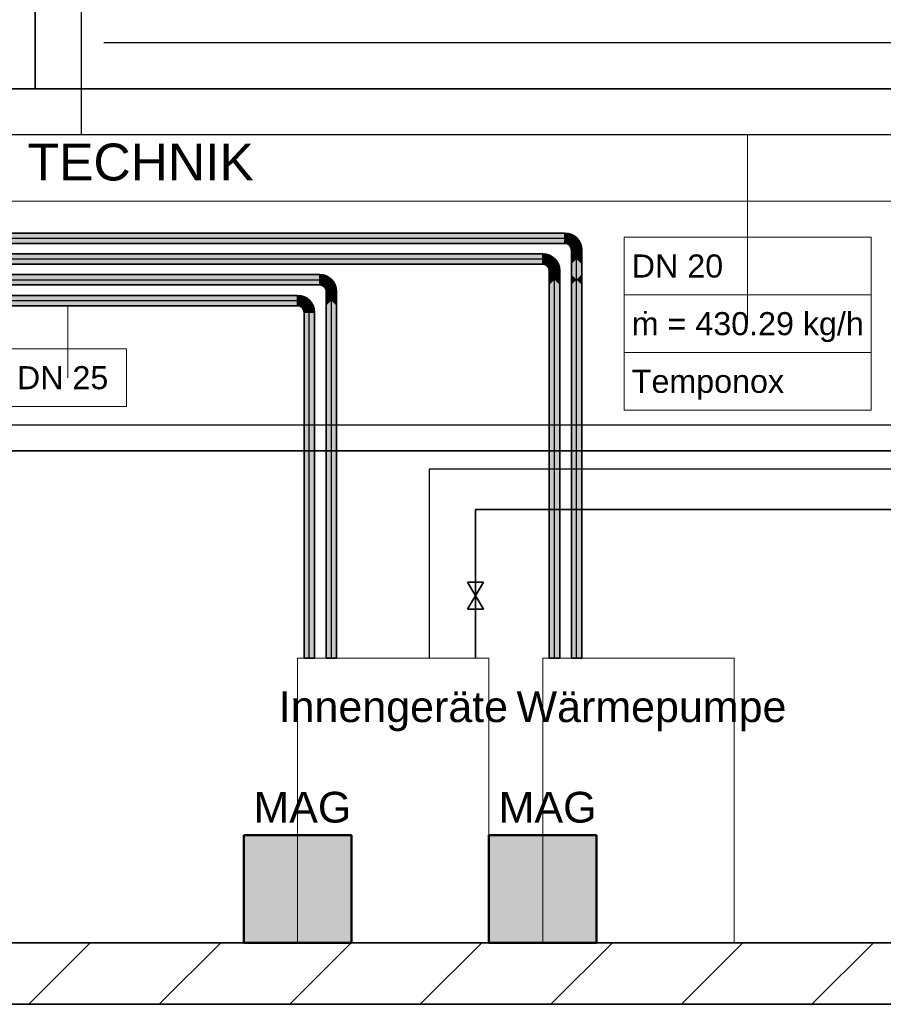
# Model space of a CAD drawing. Extents: x 635 to 1785, y -95 to 499.
# Tile 94 of 110: x 1232 to 1288, y 41 to 105. Entities that reach past the tile are written whole.
import ezdxf
from ezdxf.lldxf.tags import DXFTag

# ---------------------------------------------------------------- set-up
doc = ezdxf.new("R2010")
doc.units = 0
doc.layers.get('0').update_dxf_attribs({"lineweight": 35})
for name, color, linetype, lineweight, true_color in [('A_Wand_allgemein', 7, 'Continuous', 35, 0x585858), ('H_Ruecklauf', 5, 'Continuous', 35, 0x0000ff), ('H_Vorlauf', 1, 'Continuous', 25, 0xff0000), ('H_Vorlauf_Beschriftung', 1, 'Continuous', 18, 0xff0000), ('L_Klimageraet', 7, 'Continuous', 35, 0xababab), ('Rohrleitung', 1, 'Continuous', 35, 0xff0000), ('Rohrleitung-Shading', 1, 'Continuous', 35, 0xff0000), ('X_Geometrie', 3, 'Continuous', 50, 0x00ff00), ('X_Geometrie-Shading', 3, 'Continuous', 50, 0x00ff00)]:
    doc.layers.add(name, color=color, linetype=linetype, lineweight=lineweight, true_color=true_color)
doc.layers.add('H_Leitung_Beschriftung', color=7, linetype='Continuous', lineweight=18)
doc.layers.add('Raumnummerierung', color=7, linetype='Continuous', lineweight=18)
doc.styles.get("Standard").update_dxf_attribs({"font": 'arial.ttf'})
tags = doc.linetypes.add('fein_strichliert', pattern=[4, 1, -2, 1]).pattern_tags.tags
tags[8:9] = [DXFTag(74, 4), DXFTag(75, 0), DXFTag(340, '0'), DXFTag(46, 0.0), DXFTag(50, 0.0), DXFTag(44, 0.0), DXFTag(45, 0.0)]
tags[6:7] = [DXFTag(74, 4), DXFTag(75, 0), DXFTag(340, '0'), DXFTag(46, 0.0), DXFTag(50, 0.0), DXFTag(44, 0.0), DXFTag(45, 0.0)]
tags[4:5] = [DXFTag(74, 4), DXFTag(75, 0), DXFTag(340, '0'), DXFTag(46, 0.0), DXFTag(50, 0.0), DXFTag(44, 0.0), DXFTag(45, 0.0)]
tags = doc.linetypes.add('STRICHLINIE', pattern=[19.05, 12.7, -6.35]).pattern_tags.tags
tags[6:7] = [DXFTag(74, 4), DXFTag(75, 0), DXFTag(340, '0'), DXFTag(46, 0.0), DXFTag(50, 0.0), DXFTag(44, 0.0), DXFTag(45, 0.0)]
tags[4:5] = [DXFTag(74, 4), DXFTag(75, 0), DXFTag(340, '0'), DXFTag(46, 0.0), DXFTag(50, 0.0), DXFTag(44, 0.0), DXFTag(45, 0.0)]
tags = doc.linetypes.add('STRICHPUNKT2', pattern=[12.7, 6.35, -3.175, 0, -3.175]).pattern_tags.tags
tags[10:11] = [DXFTag(74, 4), DXFTag(75, 0), DXFTag(340, '0'), DXFTag(46, 0.0), DXFTag(50, 0.0), DXFTag(44, 0.0), DXFTag(45, 0.0)]
tags[8:9] = [DXFTag(74, 4), DXFTag(75, 0), DXFTag(340, '0'), DXFTag(46, 0.0), DXFTag(50, 0.0), DXFTag(44, 0.0), DXFTag(45, 0.0)]
tags[6:7] = [DXFTag(74, 4), DXFTag(75, 0), DXFTag(340, '0'), DXFTag(46, 0.0), DXFTag(50, 0.0), DXFTag(44, 0.0), DXFTag(45, 0.0)]
tags[4:5] = [DXFTag(74, 4), DXFTag(75, 0), DXFTag(340, '0'), DXFTag(46, 0.0), DXFTag(50, 0.0), DXFTag(44, 0.0), DXFTag(45, 0.0)]

# ---------------------------------------------------------------- blocks, each defined once
blk = doc.blocks.new('Shading-A06HSU8QNL', base_point=(1267.739, 90.605))
at = {"layer": 'Rohrleitung-Shading', "color": 12, "true_color": 0xd90000}
for points in [[(1267.109, 90.735), (1267.309, 90.722), (1267.109, 91.072), (1267.393, 91.035)], [(1267.517, 90.681), (1267.658, 90.925), (1267.309, 90.722), (1267.393, 91.035)], [(1267.219, 90.384), (1267.306, 90.709), (1267.109, 90.398), (1267.109, 90.735)], [(1267.109, 90.735), (1267.306, 90.709), (1267.309, 90.722)], [(1267.321, 90.342), (1267.489, 90.633), (1267.219, 90.384), (1267.306, 90.709)], [(1267.373, 90.7), (1267.309, 90.722), (1267.489, 90.633), (1267.306, 90.709)], [(1267.35, 90.714), (1267.309, 90.722), (1267.373, 90.7)], [(1267.408, 90.274), (1267.647, 90.513), (1267.321, 90.342), (1267.489, 90.633)], [(1267.455, 90.693), (1267.35, 90.714), (1267.503, 90.657), (1267.373, 90.7)], [(1267.503, 90.657), (1267.373, 90.7), (1267.489, 90.633)], [(1267.476, 90.187), (1267.767, 90.355), (1267.408, 90.274), (1267.647, 90.513)], [(1267.503, 90.657), (1267.517, 90.681), (1267.455, 90.693)], [(1267.518, 90.085), (1267.843, 90.172), (1267.476, 90.187), (1267.767, 90.355)], [(1267.647, 90.513), (1267.503, 90.657), (1267.489, 90.633)], [(1267.647, 90.513), (1267.578, 90.645), (1267.503, 90.657), (1267.517, 90.681)], [(1267.739, 90.605), (1267.885, 90.751), (1267.517, 90.681), (1267.658, 90.925)], [(1267.564, 90.665), (1267.517, 90.681), (1267.578, 90.645)], [(1267.675, 90.627), (1267.564, 90.665), (1267.706, 90.572), (1267.578, 90.645)], [(1267.706, 90.572), (1267.578, 90.645), (1267.666, 90.532)], [(1267.578, 90.645), (1267.647, 90.513), (1267.666, 90.532)], [(1267.666, 90.532), (1267.647, 90.513), (1267.767, 90.355)], [(1267.791, 90.369), (1267.706, 90.572), (1267.767, 90.355), (1267.666, 90.532)], [(1267.706, 90.572), (1267.739, 90.605), (1267.675, 90.627)], [(1267.739, 90.605), (1267.706, 90.572), (1267.987, 90.482), (1267.791, 90.369)], [(1267.987, 90.482), (1268.059, 90.524), (1267.739, 90.605), (1267.885, 90.751)], [(1267.791, 90.369), (1267.767, 90.355), (1267.793, 90.358)], [(1267.793, 90.358), (1267.767, 90.355), (1267.843, 90.172)], [(1267.987, 90.482), (1267.791, 90.369), (1268.111, 90.398), (1267.793, 90.358)], [(1268.111, 90.398), (1267.793, 90.358), (1268.169, 90.259), (1267.843, 90.172)], [(1268.111, 90.398), (1268.059, 90.524), (1267.987, 90.482)], [(1267.532, 89.975), (1267.869, 89.975), (1267.518, 90.085), (1267.843, 90.172)], [(1267.869, 89.975), (1268.206, 89.975), (1267.843, 90.172), (1268.169, 90.259)]]:
    blk.add_solid(points, dxfattribs=at)
blk = doc.blocks.new('Shading-A06HSU8SNL', base_point=(1210.342, 90.657))
at = {"layer": 'Rohrleitung-Shading', "color": 12, "true_color": 0xd90000}
for points in [[(1210.342, 90.735), (1267.109, 90.735), (1210.253, 91.072), (1267.109, 91.072)], [(1210.342, 90.657), (1267.109, 90.735), (1210.364, 90.735)], [(1210.342, 90.657), (1210.342, 90.398), (1267.109, 90.735), (1267.109, 90.398)]]:
    blk.add_solid(points, dxfattribs=at)
blk = doc.blocks.new('Shading-A06HSU8UNL', base_point=(1266.305, 89.254))
at = {"layer": 'Rohrleitung-Shading', "color": 12, "true_color": 0xd90000}
for points in [[(1265.675, 89.384), (1265.875, 89.371), (1265.675, 89.721), (1265.959, 89.684)], [(1266.083, 89.33), (1266.224, 89.574), (1265.875, 89.371), (1265.959, 89.684)], [(1265.785, 89.033), (1265.872, 89.358), (1265.675, 89.047), (1265.675, 89.384)], [(1265.675, 89.384), (1265.872, 89.358), (1265.875, 89.371)], [(1265.887, 88.991), (1266.055, 89.282), (1265.785, 89.033), (1265.872, 89.358)], [(1265.939, 89.349), (1265.875, 89.371), (1266.055, 89.282), (1265.872, 89.358)], [(1265.916, 89.363), (1265.875, 89.371), (1265.939, 89.349)], [(1265.974, 88.923), (1266.213, 89.162), (1265.887, 88.991), (1266.055, 89.282)], [(1266.021, 89.342), (1265.916, 89.363), (1266.069, 89.306), (1265.939, 89.349)], [(1266.069, 89.306), (1265.939, 89.349), (1266.055, 89.282)], [(1266.042, 88.836), (1266.333, 89.004), (1265.974, 88.923), (1266.213, 89.162)], [(1266.069, 89.306), (1266.083, 89.33), (1266.021, 89.342)], [(1266.213, 89.162), (1266.069, 89.306), (1266.055, 89.282)], [(1266.213, 89.162), (1266.144, 89.294), (1266.069, 89.306), (1266.083, 89.33)], [(1266.305, 89.254), (1266.451, 89.4), (1266.083, 89.33), (1266.224, 89.574)], [(1266.13, 89.314), (1266.083, 89.33), (1266.144, 89.294)], [(1266.241, 89.276), (1266.13, 89.314), (1266.272, 89.221), (1266.144, 89.294)], [(1266.272, 89.221), (1266.144, 89.294), (1266.232, 89.181)], [(1266.144, 89.294), (1266.213, 89.162), (1266.232, 89.181)], [(1266.232, 89.181), (1266.213, 89.162), (1266.333, 89.004)], [(1266.357, 89.018), (1266.272, 89.221), (1266.333, 89.004), (1266.232, 89.181)], [(1266.272, 89.221), (1266.305, 89.254), (1266.241, 89.276)], [(1266.305, 89.254), (1266.272, 89.221), (1266.553, 89.131), (1266.357, 89.018)], [(1266.553, 89.131), (1266.625, 89.173), (1266.305, 89.254), (1266.451, 89.4)], [(1266.553, 89.131), (1266.357, 89.018), (1266.677, 89.047), (1266.359, 89.007)], [(1266.677, 89.047), (1266.359, 89.007), (1266.735, 88.908), (1266.409, 88.821)], [(1266.677, 89.047), (1266.625, 89.173), (1266.553, 89.131)], [(1266.084, 88.734), (1266.409, 88.821), (1266.042, 88.836), (1266.333, 89.004)], [(1266.098, 88.624), (1266.435, 88.624), (1266.084, 88.734), (1266.409, 88.821)], [(1266.357, 89.018), (1266.333, 89.004), (1266.359, 89.007)], [(1266.359, 89.007), (1266.333, 89.004), (1266.409, 88.821)], [(1266.435, 88.624), (1266.772, 88.624), (1266.409, 88.821), (1266.735, 88.908)]]:
    blk.add_solid(points, dxfattribs=at)
blk = doc.blocks.new('Shading-A06HSU8WNL', base_point=(1267.869, 89.384))
at = {"layer": 'Rohrleitung-Shading', "color": 12, "true_color": 0xd90000}
for points in [[(1267.869, 89.384), (1267.869, 89.975), (1267.532, 89.721), (1267.532, 89.975)], [(1267.869, 89.384), (1267.532, 89.721), (1267.532, 89.047)], [(1267.906, 89.421), (1268.206, 89.721), (1267.869, 89.975), (1268.206, 89.975)], [(1267.869, 89.384), (1267.906, 89.421), (1267.869, 89.975)], [(1268.206, 89.047), (1268.206, 89.721), (1267.869, 89.384)], [(1267.532, 89.047), (1267.532, 88.37), (1267.869, 89.384), (1267.869, 88.033)], [(1267.869, 89.384), (1267.869, 88.033), (1268.206, 89.047), (1268.206, 88.37)], [(1267.869, 88.033), (1267.532, 88.37), (1267.532, 87.696)], [(1267.869, 86.682), (1267.869, 88.033), (1267.532, 86.345), (1267.532, 87.696)], [(1268.206, 88.37), (1267.869, 88.033), (1268.206, 87.696)], [(1268.206, 87.696), (1267.869, 88.033), (1268.206, 86.345), (1267.869, 86.682)], [(1267.869, 63.411), (1267.869, 86.682), (1267.532, 63.411), (1267.532, 86.345)], [(1267.869, 86.682), (1267.869, 63.411), (1268.206, 86.345), (1268.206, 63.411)]]:
    blk.add_solid(points, dxfattribs=at)
blk = doc.blocks.new('Shading-A06HSU8YNL', base_point=(1210.52, 89.306))
at = {"layer": 'Rohrleitung-Shading', "color": 12, "true_color": 0xd90000}
for points in [[(1210.431, 89.721), (1265.675, 89.384), (1265.675, 89.721)], [(1210.431, 89.721), (1210.499, 89.462), (1265.675, 89.384), (1210.542, 89.384)], [(1210.52, 89.306), (1265.675, 89.384), (1210.542, 89.384)], [(1210.52, 89.306), (1210.52, 89.047), (1265.675, 89.384), (1265.675, 89.047)]]:
    blk.add_solid(points, dxfattribs=at)
blk = doc.blocks.new('Shading-A06HSU90NL', base_point=(1251.802, 87.903))
at = {"layer": 'Rohrleitung-Shading', "color": 12, "true_color": 0xd90000}
for points in [[(1251.173, 88.033), (1251.373, 88.02), (1251.173, 88.37), (1251.457, 88.333)], [(1251.282, 87.682), (1251.37, 88.007), (1251.173, 87.696), (1251.173, 88.033)], [(1251.173, 88.033), (1251.37, 88.007), (1251.373, 88.02)], [(1251.384, 87.64), (1251.553, 87.931), (1251.282, 87.682), (1251.37, 88.007)], [(1251.437, 87.998), (1251.373, 88.02), (1251.553, 87.931), (1251.37, 88.007)], [(1251.58, 87.979), (1251.721, 88.223), (1251.373, 88.02), (1251.457, 88.333)], [(1251.413, 88.012), (1251.373, 88.02), (1251.437, 87.998)], [(1251.472, 87.572), (1251.71, 87.811), (1251.384, 87.64), (1251.553, 87.931)], [(1251.519, 87.991), (1251.413, 88.012), (1251.566, 87.955), (1251.437, 87.998)], [(1251.566, 87.955), (1251.437, 87.998), (1251.553, 87.931)], [(1251.539, 87.485), (1251.831, 87.653), (1251.472, 87.572), (1251.71, 87.811)], [(1251.566, 87.955), (1251.58, 87.979), (1251.519, 87.991)], [(1251.71, 87.811), (1251.566, 87.955), (1251.553, 87.931)], [(1251.71, 87.811), (1251.642, 87.943), (1251.566, 87.955), (1251.58, 87.979)], [(1251.802, 87.903), (1251.948, 88.049), (1251.58, 87.979), (1251.721, 88.223)], [(1251.627, 87.963), (1251.58, 87.979), (1251.642, 87.943)], [(1251.738, 87.925), (1251.627, 87.963), (1251.77, 87.87), (1251.642, 87.943)], [(1251.77, 87.87), (1251.642, 87.943), (1251.729, 87.83)], [(1251.642, 87.943), (1251.71, 87.811), (1251.729, 87.83)], [(1251.729, 87.83), (1251.71, 87.811), (1251.831, 87.653)], [(1251.854, 87.667), (1251.77, 87.87), (1251.831, 87.653), (1251.729, 87.83)], [(1251.77, 87.87), (1251.802, 87.903), (1251.738, 87.925)], [(1251.802, 87.903), (1251.77, 87.87), (1252.05, 87.78), (1251.854, 87.667)], [(1252.05, 87.78), (1252.123, 87.822), (1251.802, 87.903), (1251.948, 88.049)], [(1252.05, 87.78), (1251.854, 87.667), (1252.175, 87.696), (1251.857, 87.656)], [(1252.175, 87.696), (1252.123, 87.822), (1252.05, 87.78)], [(1251.581, 87.383), (1251.907, 87.47), (1251.539, 87.485), (1251.831, 87.653)], [(1251.596, 87.273), (1251.933, 87.273), (1251.581, 87.383), (1251.907, 87.47)], [(1251.854, 87.667), (1251.831, 87.653), (1251.857, 87.656)], [(1251.857, 87.656), (1251.831, 87.653), (1251.907, 87.47)], [(1252.175, 87.696), (1251.857, 87.656), (1252.232, 87.557), (1251.907, 87.47)], [(1251.933, 87.273), (1252.27, 87.273), (1251.907, 87.47), (1252.232, 87.557)]]:
    blk.add_solid(points, dxfattribs=at)
blk = doc.blocks.new('Shading-A06HSU92NL', base_point=(1266.772, 87.696))
at = {"layer": 'Rohrleitung-Shading', "color": 12, "true_color": 0xd90000}
for points in [[(1266.435, 88.033), (1266.435, 88.624), (1266.098, 88.37), (1266.098, 88.624)], [(1266.472, 88.07), (1266.772, 88.37), (1266.435, 88.624), (1266.772, 88.624)], [(1266.435, 88.033), (1266.472, 88.07), (1266.435, 88.624)], [(1266.435, 88.033), (1266.098, 88.37), (1266.098, 87.696)], [(1266.098, 87.696), (1266.098, 86.345), (1266.435, 88.033), (1266.435, 86.682)], [(1266.772, 87.696), (1266.772, 88.37), (1266.435, 88.033)], [(1266.435, 88.033), (1266.435, 86.682), (1266.772, 87.696), (1266.772, 86.345)], [(1266.098, 86.345), (1266.098, 63.411), (1266.435, 86.682), (1266.435, 63.411)], [(1266.435, 86.682), (1266.435, 63.411), (1266.772, 86.345), (1266.772, 63.411)]]:
    blk.add_solid(points, dxfattribs=at)
blk = doc.blocks.new('Shading-A06HSU94NL', base_point=(1210.698, 87.955))
at = {"layer": 'Rohrleitung-Shading', "color": 12, "true_color": 0xd90000}
for points in [[(1210.609, 88.37), (1251.173, 88.033), (1251.173, 88.37)], [(1210.609, 88.37), (1210.677, 88.111), (1251.173, 88.033), (1210.72, 88.033)], [(1210.698, 87.955), (1251.173, 88.033), (1210.72, 88.033)], [(1210.698, 87.955), (1210.698, 87.696), (1251.173, 88.033), (1251.173, 87.696)]]:
    blk.add_solid(points, dxfattribs=at)
blk = doc.blocks.new('Shading-A06HSU96NL', base_point=(1218.861, 86.949))
at = {"layer": 'Rohrleitung-Shading', "color": 12, "true_color": 0xd90000}
for points in [[(1249.739, 86.682), (1218.861, 86.949), (1216.867, 86.682)], [(1217.37, 86.617), (1249.739, 86.682), (1216.867, 86.682)], [(1249.739, 86.682), (1217.37, 86.617), (1249.739, 86.345), (1219.471, 86.345)], [(1249.739, 87.019), (1219.382, 87.019), (1249.739, 86.682), (1218.861, 86.949)]]:
    blk.add_solid(points, dxfattribs=at)
blk = doc.blocks.new('Shading-A06HSU9CNL', base_point=(1250.689, 86.471))
at = {"layer": 'Rohrleitung-Shading', "color": 12, "true_color": 0xd90000}
for points in [[(1250.023, 86.982), (1249.739, 87.019), (1249.939, 86.669), (1249.739, 86.682)], [(1249.739, 86.682), (1249.739, 86.345), (1249.935, 86.656), (1249.848, 86.331)], [(1249.739, 86.682), (1249.935, 86.656), (1249.939, 86.669)], [(1249.935, 86.656), (1249.848, 86.331), (1250.119, 86.58), (1249.95, 86.289)], [(1250.119, 86.58), (1249.979, 86.661), (1249.935, 86.656), (1249.939, 86.669)], [(1250.287, 86.872), (1250.023, 86.982), (1250.146, 86.628), (1249.939, 86.669)], [(1250.119, 86.58), (1249.95, 86.289), (1250.276, 86.46), (1250.038, 86.221)], [(1250.119, 86.58), (1250.085, 86.64), (1249.979, 86.661)], [(1250.276, 86.46), (1250.038, 86.221), (1250.397, 86.302), (1250.105, 86.134)], [(1250.146, 86.628), (1250.085, 86.64), (1250.132, 86.604)], [(1250.085, 86.64), (1250.119, 86.58), (1250.132, 86.604)], [(1250.119, 86.58), (1250.276, 86.46), (1250.132, 86.604)], [(1250.276, 86.46), (1250.146, 86.628), (1250.132, 86.604)], [(1250.515, 86.698), (1250.287, 86.872), (1250.368, 86.552), (1250.146, 86.628)], [(1250.276, 86.46), (1250.284, 86.493), (1250.146, 86.628), (1250.193, 86.612)], [(1250.284, 86.493), (1250.304, 86.574), (1250.193, 86.612)], [(1250.284, 86.493), (1250.276, 86.46), (1250.295, 86.479)], [(1250.295, 86.479), (1250.276, 86.46), (1250.397, 86.302)], [(1250.336, 86.519), (1250.304, 86.574), (1250.295, 86.479), (1250.284, 86.493)], [(1250.42, 86.316), (1250.336, 86.519), (1250.397, 86.302), (1250.295, 86.479)], [(1250.368, 86.552), (1250.304, 86.574), (1250.336, 86.519)], [(1250.444, 86.329), (1250.368, 86.552), (1250.42, 86.316), (1250.336, 86.519)], [(1250.689, 86.471), (1250.515, 86.698), (1250.616, 86.429), (1250.368, 86.552)], [(1250.616, 86.429), (1250.368, 86.552), (1250.444, 86.329)], [(1250.741, 86.345), (1250.689, 86.471), (1250.616, 86.429)], [(1250.397, 86.302), (1250.105, 86.134), (1250.473, 86.119), (1250.147, 86.032)], [(1250.473, 86.119), (1250.147, 86.032), (1250.499, 85.922), (1250.162, 85.922)], [(1250.42, 86.316), (1250.397, 86.302), (1250.426, 86.295)], [(1250.397, 86.302), (1250.473, 86.119), (1250.426, 86.295)], [(1250.444, 86.329), (1250.42, 86.316), (1250.452, 86.289), (1250.426, 86.295)], [(1250.473, 86.119), (1250.486, 86.122), (1250.426, 86.295), (1250.452, 86.289)], [(1250.452, 86.289), (1250.616, 86.429), (1250.444, 86.329)], [(1250.452, 86.289), (1250.798, 86.206), (1250.616, 86.429), (1250.741, 86.345)], [(1250.486, 86.122), (1250.798, 86.206), (1250.452, 86.289)], [(1250.486, 86.122), (1250.473, 86.119), (1250.499, 85.922)], [(1250.836, 85.922), (1250.798, 86.206), (1250.499, 85.922), (1250.486, 86.122)]]:
    blk.add_solid(points, dxfattribs=at)
blk = doc.blocks.new('Shading-A06HSU9ENL', base_point=(1251.596, 86.345))
at = {"layer": 'Rohrleitung-Shading', "color": 12, "true_color": 0xd90000}
for points in [[(1251.797, 86.547), (1251.596, 87.273), (1251.596, 86.775)], [(1251.797, 86.547), (1251.933, 86.682), (1251.596, 87.273), (1251.933, 87.273)], [(1251.933, 87.273), (1251.968, 86.743), (1252.27, 87.273)], [(1251.933, 87.273), (1251.933, 86.682), (1251.968, 86.743)], [(1252.27, 87.273), (1251.968, 86.743), (1252.087, 86.528), (1251.974, 86.641)], [(1252.27, 87.273), (1252.087, 86.528), (1252.27, 86.686)], [(1251.596, 86.345), (1251.797, 86.547), (1251.596, 86.775)], [(1251.933, 63.411), (1251.933, 86.682), (1251.596, 63.411), (1251.596, 86.345)], [(1251.968, 86.743), (1251.933, 86.682), (1251.974, 86.641)], [(1252.27, 63.411), (1252.27, 86.345), (1251.933, 63.411), (1251.933, 86.682)], [(1252.087, 86.528), (1252.27, 86.345), (1252.27, 86.686)]]:
    blk.add_solid(points, dxfattribs=at)
blk = doc.blocks.new('Shading-A06HSU9GNL', base_point=(1250.836, 85.922))
at = {"layer": 'Rohrleitung-Shading', "color": 12, "true_color": 0xd90000}
for points in [[(1250.499, 85.922), (1250.162, 85.922), (1250.499, 63.411), (1250.162, 63.411)], [(1250.836, 85.922), (1250.499, 85.922), (1250.836, 63.411), (1250.499, 63.411)]]:
    blk.add_solid(points, dxfattribs=at)
blk = doc.blocks.new('Shading-A06HSU9INL', base_point=(1248.833, 51.907))
at = {"layer": 'X_Geometrie-Shading', "color": 14, "true_color": 0x900000}
for points in [[(1246.239, 44.907), (1246.358, 44.907), (1246.239, 51.907), (1246.358, 51.907)], [(1253.12, 44.907), (1253.239, 44.907), (1253.12, 51.907), (1253.239, 51.907)]]:
    blk.add_solid(points, dxfattribs=at)
at = {"layer": 'X_Geometrie-Shading', "color": 14, "true_color": 0xb00000}
for points in [[(1246.358, 44.907), (1246.708, 44.907), (1246.358, 51.907), (1246.708, 51.907)], [(1252.77, 44.907), (1253.12, 44.907), (1252.77, 51.907), (1253.12, 51.907)]]:
    blk.add_solid(points, dxfattribs=at)
at = {"layer": 'X_Geometrie-Shading', "color": 12, "true_color": 0xcd0000}
for points in [[(1246.708, 44.907), (1247.264, 44.907), (1246.708, 51.907), (1247.264, 51.907)], [(1252.214, 44.907), (1252.77, 44.907), (1252.214, 51.907), (1252.77, 51.907)]]:
    blk.add_solid(points, dxfattribs=at)
at = {"layer": 'X_Geometrie-Shading', "color": 12, "true_color": 0xe40000}
for points in [[(1247.264, 44.907), (1247.989, 44.907), (1247.264, 51.907), (1247.989, 51.907)], [(1251.489, 44.907), (1252.214, 44.907), (1251.489, 51.907), (1252.214, 51.907)]]:
    blk.add_solid(points, dxfattribs=at)
at = {"layer": 'X_Geometrie-Shading', "color": 1, "true_color": 0xf50000}
for points in [[(1247.989, 44.907), (1248.833, 44.907), (1247.989, 51.907), (1248.833, 51.907)], [(1250.645, 44.907), (1251.489, 44.907), (1250.645, 51.907), (1251.489, 51.907)]]:
    blk.add_solid(points, dxfattribs=at)
at = {"layer": 'X_Geometrie-Shading', "color": 1, "true_color": 0xfd0000}
for points in [[(1248.833, 51.907), (1248.833, 44.907), (1248.882, 51.907), (1248.882, 44.907)], [(1248.882, 44.907), (1249.739, 44.907), (1248.882, 51.907), (1249.739, 51.907)], [(1249.739, 44.907), (1250.645, 44.907), (1249.739, 51.907), (1250.645, 51.907)]]:
    blk.add_solid(points, dxfattribs=at)
blk = doc.blocks.new('Shading-A06HSU9KNL', base_point=(1262.644, 51.907))
at = {"layer": 'X_Geometrie-Shading', "color": 14, "true_color": 0x900000}
for points in [[(1262.175, 44.907), (1262.295, 44.907), (1262.175, 51.907), (1262.295, 51.907)], [(1269.056, 44.907), (1269.175, 44.907), (1269.056, 51.907), (1269.175, 51.907)]]:
    blk.add_solid(points, dxfattribs=at)
at = {"layer": 'X_Geometrie-Shading', "color": 14, "true_color": 0xb00000}
for points in [[(1262.295, 44.907), (1262.644, 44.907), (1262.295, 51.907), (1262.644, 51.907)], [(1268.706, 51.907), (1268.706, 44.907), (1269.034, 51.907), (1269.034, 44.907)], [(1269.034, 44.907), (1269.056, 44.907), (1269.034, 51.907), (1269.056, 51.907)]]:
    blk.add_solid(points, dxfattribs=at)
at = {"layer": 'X_Geometrie-Shading', "color": 12, "true_color": 0xcd0000}
for points in [[(1262.644, 51.907), (1262.644, 44.907), (1262.68, 51.907), (1262.68, 44.907)], [(1262.68, 44.907), (1263.2, 44.907), (1262.68, 51.907), (1263.2, 51.907)], [(1268.15, 44.907), (1268.706, 44.907), (1268.15, 51.907), (1268.706, 51.907)]]:
    blk.add_solid(points, dxfattribs=at)
at = {"layer": 'X_Geometrie-Shading', "color": 12, "true_color": 0xe40000}
for points in [[(1263.2, 44.907), (1263.925, 44.907), (1263.2, 51.907), (1263.925, 51.907)], [(1267.425, 44.907), (1268.15, 44.907), (1267.425, 51.907), (1268.15, 51.907)]]:
    blk.add_solid(points, dxfattribs=at)
at = {"layer": 'X_Geometrie-Shading', "color": 1, "true_color": 0xf50000}
for points in [[(1263.925, 44.907), (1264.769, 44.907), (1263.925, 51.907), (1264.769, 51.907)], [(1266.581, 44.907), (1267.425, 44.907), (1266.581, 51.907), (1267.425, 51.907)]]:
    blk.add_solid(points, dxfattribs=at)
at = {"layer": 'X_Geometrie-Shading', "color": 1, "true_color": 0xfd0000}
for points in [[(1264.769, 44.907), (1265.675, 44.907), (1264.769, 51.907), (1265.675, 51.907)], [(1265.675, 44.907), (1266.581, 44.907), (1265.675, 51.907), (1266.581, 51.907)]]:
    blk.add_solid(points, dxfattribs=at)
blk = doc.blocks.new('Wand-A06HSUH0NL', base_point=(713.182, 40.907))
at = {"color": 0, "linetype": 'ByBlock', "lineweight": -2, "ltscale": 0.35}
for p, q in [((1203.924, 44.907), (1519.374, 44.907)), ((713.182, 40.907), (1519.374, 40.907))]:
    blk.add_line(p, q, dxfattribs=at)
at = {"color": 0, "lineweight": -2}
for p, q in [((1232.259, 40.907), (1236.259, 44.907)), ((1240.745, 40.907), (1244.745, 44.907)), ((1249.23, 40.907), (1253.23, 44.907)), ((1257.715, 40.907), (1261.715, 44.907)), ((1266.201, 40.907), (1270.201, 44.907)), ((1274.686, 40.907), (1278.686, 44.907)), ((1283.171, 40.907), (1287.171, 44.907))]:
    blk.add_line(p, q, dxfattribs=at)
blk = doc.blocks.new('Polylinie-A06HSUPENL', base_point=(1265.675, 44.907))
at = {"color": 0, "lineweight": -2}
for p, q in [((1278.112, 63.411), (1265.675, 63.411)), ((1265.675, 63.411), (1265.675, 61.723)), ((1278.112, 44.907), (1278.112, 63.411))]:
    blk.add_line(p, q, dxfattribs=at)
blk = doc.blocks.new('Polylinie-A06HSUPGNL', base_point=(1265.675, 44.907))
at = {"color": 0, "lineweight": -2}
for p, q in [((1265.675, 61.723), (1265.675, 44.907)), ((1265.675, 44.907), (1278.112, 44.907))]:
    blk.add_line(p, q, dxfattribs=at)
blk = doc.blocks.new('Polylinie-A06HSUPINL', base_point=(1249.739, 44.907))
at = {"color": 0, "lineweight": -2}
for p, q in [((1262.175, 63.411), (1249.739, 63.411)), ((1249.739, 63.411), (1249.739, 61.723)), ((1262.175, 44.907), (1262.175, 63.411))]:
    blk.add_line(p, q, dxfattribs=at)
blk = doc.blocks.new('Polylinie-A06HSUPKNL', base_point=(1249.739, 44.907))
at = {"color": 0, "lineweight": -2}
for p, q in [((1249.739, 61.723), (1249.739, 44.907)), ((1249.739, 44.907), (1262.175, 44.907))]:
    blk.add_line(p, q, dxfattribs=at)
blk = doc.blocks.new('MText-A06HSUPMNL', base_point=(1246.866, 52.726))
at = {"color": 7, "linetype": 'ByBlock', "lineweight": 35, "ltscale": 0.1225, "true_color": 0xffffff, "insert": (1246.866, 54.726), "char_height": 2, "attachment_point": 1}
blk.add_mtext('{\\fArial;MAG}', dxfattribs=at)
blk = doc.blocks.new('Festwiderstand-A06HSUPONL', base_point=(1260.772, 66.615))
at = {"color": 0, "lineweight": -2}
for p, q in [((1261.822, 68.365), (1260.772, 66.615)), ((1261.822, 66.615), (1260.772, 68.365)), ((1260.772, 68.365), (1261.822, 68.365)), ((1260.772, 66.615), (1261.822, 66.615))]:
    blk.add_line(p, q, dxfattribs=at)
blk = doc.blocks.new('Zylinder-A06HSUQ4NL', base_point=(1246.239, 44.907))
at = {"color": 0, "linetype": 'ByBlock', "lineweight": -2, "ltscale": 0.5}
for p, q in [((1246.239, 51.907), (1246.239, 44.907)), ((1246.239, 51.907), (1248.289, 51.907)), ((1248.289, 51.907), (1251.189, 51.907)), ((1251.189, 51.907), (1253.239, 51.907)), ((1253.239, 44.907), (1253.239, 51.907)), ((1246.239, 44.907), (1248.289, 44.907)), ((1248.289, 44.907), (1251.189, 44.907)), ((1251.189, 44.907), (1253.239, 44.907))]:
    blk.add_line(p, q, dxfattribs=at)
blk = doc.blocks.new('Zylinder-A06HSUQ6NL', base_point=(1262.175, 44.907))
at = {"color": 0, "linetype": 'ByBlock', "lineweight": -2, "ltscale": 0.5}
for p, q in [((1262.175, 51.907), (1262.175, 44.907)), ((1262.175, 51.907), (1264.226, 51.907)), ((1264.226, 51.907), (1267.125, 51.907)), ((1267.125, 51.907), (1269.175, 51.907)), ((1269.175, 44.907), (1269.175, 51.907)), ((1262.175, 44.907), (1264.226, 44.907)), ((1264.226, 44.907), (1267.125, 44.907)), ((1267.125, 44.907), (1269.175, 44.907))]:
    blk.add_line(p, q, dxfattribs=at)
blk = doc.blocks.new('MText-A06HSUQ8NL', base_point=(1262.803, 52.726))
at = {"color": 7, "linetype": 'ByBlock', "lineweight": 35, "ltscale": 0.1225, "true_color": 0xffffff, "insert": (1262.803, 54.726), "char_height": 2, "attachment_point": 1}
blk.add_mtext('{\\fArial;MAG}', dxfattribs=at)
blk = doc.blocks.new('MText-A06HSUQENL', base_point=(1248.505, 59.264))
at = {"color": 7, "linetype": 'ByBlock', "lineweight": 35, "ltscale": 0.1225, "true_color": 0xffffff, "char_height": 2, "attachment_point": 1}
for s, insert in [('{\\fArial;Innengeräte}', (1248.504, 61.264)), ('{\\fArial;Wärmepumpe}', (1263.967, 61.264))]:
    blk.add_mtext(s, dxfattribs=dict(at, insert=insert))
blk = doc.blocks.new('Rohrbogen-A06HSUQINL', base_point=(1249.739, 85.922))
at = {"color": 0, "linetype": 'ByBlock', "lineweight": -2, "ltscale": 0.35}
for p, q in [((1249.739, 87.019), (1249.739, 86.345)), ((1250.836, 85.922), (1250.162, 85.922))]:
    blk.add_line(p, q, dxfattribs=at)
for major_axis in [(1.097, 0), (0.423, 0)]:
    blk.add_ellipse((1249.739, 85.922), major_axis=major_axis, ratio=1, start_param=0, end_param=1.570796, dxfattribs=at)
at = {"color": 0, "linetype": 'STRICHPUNKT2', "lineweight": 25, "ltscale": 0.25}
blk.add_ellipse((1249.739, 85.922), major_axis=(0.76, 0), ratio=1, start_param=0, end_param=1.570796, dxfattribs=at)
blk = doc.blocks.new('Stahlrohr nach DIN 2448-A06HSUQKNL', base_point=(1250.162, 63.411))
at = {"color": 0, "linetype": 'ByBlock', "lineweight": -2, "ltscale": 0.35}
for p, q in [((1250.162, 85.922), (1250.162, 63.411)), ((1250.359, 85.922), (1250.162, 85.922)), ((1250.638, 85.922), (1250.359, 85.922)), ((1250.836, 85.922), (1250.638, 85.922)), ((1250.836, 63.411), (1250.836, 85.922)), ((1250.359, 63.411), (1250.162, 63.411)), ((1250.638, 63.411), (1250.359, 63.411)), ((1250.836, 63.411), (1250.638, 63.411))]:
    blk.add_line(p, q, dxfattribs=at)
at = {"color": 0, "linetype": 'STRICHPUNKT2', "lineweight": 25, "ltscale": 0.25}
blk.add_line((1250.499, 63.411), (1250.499, 85.922), dxfattribs=at)
blk = doc.blocks.new('Rohrbogen-A06HSUQMNL', base_point=(1251.173, 87.273))
at = {"color": 0, "linetype": 'ByBlock', "lineweight": -2, "ltscale": 0.35}
for p, q in [((1251.173, 87.696), (1251.173, 88.37)), ((1251.596, 87.273), (1252.27, 87.273))]:
    blk.add_line(p, q, dxfattribs=at)
for major_axis in [(1.097, 0), (0.423, 0)]:
    blk.add_ellipse((1251.173, 87.273), major_axis=major_axis, ratio=1, start_param=0, end_param=1.570796, dxfattribs=at)
at = {"color": 0, "linetype": 'STRICHPUNKT2', "lineweight": 25, "ltscale": 0.25}
blk.add_ellipse((1251.173, 87.273), major_axis=(0.76, 0), ratio=1, start_param=0, end_param=1.570796, dxfattribs=at)
blk = doc.blocks.new('Rohrbogen-A06HSUQUNL', base_point=(1265.675, 88.624))
at = {"color": 0, "linetype": 'ByBlock', "lineweight": -2, "ltscale": 0.35}
for p, q in [((1265.675, 89.047), (1265.675, 89.721)), ((1266.098, 88.624), (1266.772, 88.624))]:
    blk.add_line(p, q, dxfattribs=at)
for major_axis in [(1.097, 0), (0.423, 0)]:
    blk.add_ellipse((1265.675, 88.624), major_axis=major_axis, ratio=1, start_param=0, end_param=1.570796, dxfattribs=at)
at = {"color": 0, "linetype": 'STRICHPUNKT2', "lineweight": 25, "ltscale": 0.25}
blk.add_ellipse((1265.675, 88.624), major_axis=(0.76, 0), ratio=1, start_param=0, end_param=1.570796, dxfattribs=at)
blk = doc.blocks.new('Rohrbogen-A06HSUQWNL', base_point=(1267.109, 89.975))
at = {"color": 0, "linetype": 'ByBlock', "lineweight": -2, "ltscale": 0.35}
for p, q in [((1267.109, 90.398), (1267.109, 91.072)), ((1267.532, 89.975), (1268.206, 89.975))]:
    blk.add_line(p, q, dxfattribs=at)
for major_axis in [(1.097, 0), (0.423, 0)]:
    blk.add_ellipse((1267.109, 89.975), major_axis=major_axis, ratio=1, start_param=0, end_param=1.570796, dxfattribs=at)
at = {"color": 0, "linetype": 'STRICHPUNKT2', "lineweight": 25, "ltscale": 0.25}
blk.add_ellipse((1267.109, 89.975), major_axis=(0.76, 0), ratio=1, start_param=0, end_param=1.570796, dxfattribs=at)
blk = doc.blocks.new('Stahlrohr nach DIN 2448-A06HSUR4NL', base_point=(1251.596, 63.411))
at = {"color": 0, "linetype": 'ByBlock', "lineweight": -2, "ltscale": 0.35}
for p, q in [((1251.596, 87.273), (1251.596, 63.411)), ((1251.793, 87.273), (1251.596, 87.273)), ((1252.072, 87.273), (1251.793, 87.273)), ((1252.27, 87.273), (1252.072, 87.273)), ((1252.27, 63.411), (1252.27, 87.273)), ((1251.793, 63.411), (1251.596, 63.411)), ((1252.072, 63.411), (1251.793, 63.411)), ((1252.27, 63.411), (1252.072, 63.411))]:
    blk.add_line(p, q, dxfattribs=at)
at = {"color": 0, "linetype": 'STRICHPUNKT2', "lineweight": 25, "ltscale": 0.25}
blk.add_line((1251.933, 63.411), (1251.933, 87.273), dxfattribs=at)
blk = doc.blocks.new('Stahlrohr nach DIN 2448-A06HSUR6NL', base_point=(1266.098, 63.411))
at = {"color": 0, "linetype": 'ByBlock', "lineweight": -2, "ltscale": 0.35}
for p, q in [((1266.098, 88.624), (1266.098, 63.411)), ((1266.296, 88.624), (1266.098, 88.624)), ((1266.575, 88.624), (1266.296, 88.624)), ((1266.772, 88.624), (1266.575, 88.624)), ((1266.772, 63.411), (1266.772, 88.624)), ((1266.296, 63.411), (1266.098, 63.411)), ((1266.575, 63.411), (1266.296, 63.411)), ((1266.772, 63.411), (1266.575, 63.411))]:
    blk.add_line(p, q, dxfattribs=at)
at = {"color": 0, "linetype": 'STRICHPUNKT2', "lineweight": 25, "ltscale": 0.25}
blk.add_line((1266.435, 63.411), (1266.435, 88.624), dxfattribs=at)
blk = doc.blocks.new('Stahlrohr nach DIN 2448-A06HSUR8NL', base_point=(1267.532, 63.411))
at = {"color": 0, "linetype": 'ByBlock', "lineweight": -2, "ltscale": 0.35}
for p, q in [((1267.532, 89.975), (1267.532, 63.411)), ((1267.73, 89.975), (1267.532, 89.975)), ((1268.009, 89.975), (1267.73, 89.975)), ((1268.206, 89.975), (1268.009, 89.975)), ((1268.206, 63.411), (1268.206, 89.975)), ((1267.73, 63.411), (1267.532, 63.411)), ((1268.009, 63.411), (1267.73, 63.411)), ((1268.206, 63.411), (1268.009, 63.411))]:
    blk.add_line(p, q, dxfattribs=at)
at = {"color": 0, "linetype": 'STRICHPUNKT2', "lineweight": 25, "ltscale": 0.25}
blk.add_line((1267.869, 63.411), (1267.869, 89.975), dxfattribs=at)
blk = doc.blocks.new('Teilstrecke-A06HSVWCNL', base_point=(1187.608, 66.388))
at = {"color": 0, "linetype": 'ByBlock', "lineweight": -2, "ltscale": 0.25}
blk.add_line((1411.535, 97.449), (1187.758, 97.449), dxfattribs=at)
blk = doc.blocks.new('Bauteilbeschriftung-A06HSVWINL', base_point=(1270.957, 79.553))
at = {"color": 0, "linetype": 'ByBlock', "lineweight": -2, "ltscale": 0.18}
blk.add_line((1278.983, 85.178), (1278.983, 97.449), dxfattribs=at)
at = {"color": 0, "lineweight": -2}
for p, q in [((1270.957, 90.803), (1287.009, 90.803)), ((1270.957, 79.553), (1270.957, 90.803)), ((1287.009, 90.803), (1287.009, 79.553)), ((1270.957, 87.053), (1287.009, 87.053)), ((1270.957, 83.303), (1287.009, 83.303)), ((1287.009, 79.553), (1270.957, 79.553))]:
    blk.add_line(p, q, dxfattribs=at)
at = {"color": 0, "linetype": 'ByBlock', "lineweight": -2, "ltscale": 0.18, "char_height": 1.5, "attachment_point": 1}
for s, insert in [('{\\fArial;DN 20}', (1271.457, 89.678)), ('{\\fArial;ṁ = 430.29 kg/h}', (1271.457, 85.928)), ('{\\fArial;Temponox}', (1271.457, 82.178))]:
    blk.add_mtext(s, dxfattribs=dict(at, insert=insert))
blk = doc.blocks.new('Teilstrecke-A06HSVWQNL', base_point=(1190.608, 65.513))
at = {"color": 0, "linetype": 'ByBlock', "lineweight": -2, "ltscale": 0.35}
blk.add_line((1416.535, 100.449), (1190.758, 100.449), dxfattribs=at)
blk = doc.blocks.new('Teilstrecke-A06HSW1CNL', base_point=(1236.995, 103.299))
at = {"color": 0, "linetype": 'ByBlock', "lineweight": -2, "ltscale": 0.25}
blk.add_line((1355.273, 103.449), (1237.145, 103.449), dxfattribs=at)
blk = doc.blocks.new('Stahlrohr nach DIN 2448-A06HSW1ENL', base_point=(1129.255, 86.345))
at = {"color": 0, "linetype": 'ByBlock', "lineweight": -2, "ltscale": 0.35}
for p, q in [((1249.739, 87.019), (1129.255, 87.019)), ((1249.739, 86.822), (1249.739, 87.019)), ((1249.739, 86.543), (1249.739, 86.822)), ((1249.739, 86.345), (1249.739, 86.543)), ((1129.255, 86.345), (1249.739, 86.345))]:
    blk.add_line(p, q, dxfattribs=at)
at = {"color": 0, "linetype": 'STRICHPUNKT2', "lineweight": 25, "ltscale": 0.25}
blk.add_line((1129.255, 86.682), (1249.739, 86.682), dxfattribs=at)
blk = doc.blocks.new('Bauteilbeschriftung-A06HSW1GNL', base_point=(1230.997, 79.789))
at = {"color": 0, "linetype": 'ByBlock', "lineweight": -2, "ltscale": 0.18}
blk.add_line((1234.802, 81.664), (1234.802, 86.345), dxfattribs=at)
at = {"color": 0, "lineweight": -2}
for p, q in [((1230.997, 83.539), (1238.607, 83.539)), ((1230.997, 79.789), (1230.997, 83.539)), ((1238.607, 83.539), (1238.607, 79.789)), ((1238.607, 79.789), (1230.997, 79.789))]:
    blk.add_line(p, q, dxfattribs=at)
at = {"color": 0, "linetype": 'ByBlock', "lineweight": -2, "ltscale": 0.18, "insert": (1231.497, 82.414), "char_height": 1.5, "attachment_point": 1}
blk.add_mtext('{\\fArial;DN 25 }', dxfattribs=at)
blk = doc.blocks.new('Stahlrohr nach DIN 2448-A06HSW1INL', base_point=(1130.603, 87.696))
at = {"color": 0, "linetype": 'ByBlock', "lineweight": -2, "ltscale": 0.35}
for p, q in [((1251.173, 88.37), (1130.603, 88.37)), ((1251.173, 88.173), (1251.173, 88.37)), ((1251.173, 87.894), (1251.173, 88.173)), ((1251.173, 87.696), (1251.173, 87.894)), ((1130.603, 87.696), (1251.173, 87.696))]:
    blk.add_line(p, q, dxfattribs=at)
at = {"color": 0, "linetype": 'STRICHPUNKT2', "lineweight": 25, "ltscale": 0.25}
blk.add_line((1130.603, 88.033), (1251.173, 88.033), dxfattribs=at)
blk = doc.blocks.new('Stahlrohr nach DIN 2448-A06HSW1MNL', base_point=(1132.037, 89.047))
at = {"color": 0, "linetype": 'ByBlock', "lineweight": -2, "ltscale": 0.35}
for p, q in [((1265.675, 89.721), (1132.037, 89.721)), ((1265.675, 89.524), (1265.675, 89.721)), ((1132.037, 89.047), (1265.675, 89.047)), ((1265.675, 89.245), (1265.675, 89.524)), ((1265.675, 89.047), (1265.675, 89.245))]:
    blk.add_line(p, q, dxfattribs=at)
at = {"color": 0, "linetype": 'STRICHPUNKT2', "lineweight": 25, "ltscale": 0.25}
blk.add_line((1132.037, 89.384), (1265.675, 89.384), dxfattribs=at)
blk = doc.blocks.new('Stahlrohr nach DIN 2448-A06HSW1QNL', base_point=(1133.471, 90.398))
at = {"color": 0, "linetype": 'ByBlock', "lineweight": -2, "ltscale": 0.35}
for p, q in [((1267.109, 91.072), (1133.471, 91.072)), ((1267.109, 90.875), (1267.109, 91.072)), ((1133.471, 90.398), (1267.109, 90.398)), ((1267.109, 90.596), (1267.109, 90.875)), ((1267.109, 90.398), (1267.109, 90.596))]:
    blk.add_line(p, q, dxfattribs=at)
at = {"color": 0, "linetype": 'STRICHPUNKT2', "lineweight": 25, "ltscale": 0.25}
blk.add_line((1133.471, 90.735), (1267.109, 90.735), dxfattribs=at)
blk = doc.blocks.new('Teilstrecke-A06HSW42NL', base_point=(1216.204, 78.429))
at = {"color": 0, "linetype": 'ByBlock', "lineweight": -2, "ltscale": 0.25}
blk.add_line((1312.075, 78.579), (1216.354, 78.579), dxfattribs=at)
blk = doc.blocks.new('Teilstrecke-A06HSW44NL', base_point=(1216.204, 76.751))
at = {"color": 0, "linetype": 'ByBlock', "lineweight": -2, "ltscale": 0.35}
blk.add_line((1313.587, 76.901), (1216.354, 76.901), dxfattribs=at)

msp = doc.modelspace()

# ---------------------------------------------------------------- linework, layer by layer
at = {"layer": 'H_Ruecklauf', "linetype": 'fein_strichliert', "ltscale": 0.35}
for p, q in [((1232.69, 100.449), (1232.69, 158.821)), ((1376.064, 73.082), (1261.297, 73.082)), ((1261.297, 73.082), (1261.297, 63.411))]:
    msp.add_line(p, q, dxfattribs=at)
at = {"layer": 'H_Vorlauf', "ltscale": 0.25}
for p, q in [((1235.69, 97.449), (1235.69, 158.821)), ((1378.148, 75.714), (1258.297, 75.714)), ((1258.297, 75.714), (1258.297, 63.411))]:
    msp.add_line(p, q, dxfattribs=at)
at = {"layer": 'Raumnummerierung', "ltscale": 0.18}
msp.add_line((1294.493, 93.154), (1204.611, 93.154), dxfattribs=at)

# ---------------------------------------------------------------- block references
at = {"color": 7, "linetype": 'Continuous', "lineweight": 5, "ltscale": 0.13}
for name, p in [('Polylinie-A06HSUPINL', (1249.739, 44.907)), ('Polylinie-A06HSUPENL', (1265.675, 44.907)), ('Polylinie-A06HSUPKNL', (1249.739, 44.907)), ('Polylinie-A06HSUPGNL', (1265.675, 44.907))]:
    msp.add_blockref(name, p, dxfattribs=at)
at = {"color": 0, "linetype": 'ByBlock', "lineweight": -2, "ltscale": 0.0455}
for name, p in [('MText-A06HSUQENL', (1248.505, 59.264)), ('MText-A06HSUPMNL', (1246.866, 52.726)), ('MText-A06HSUQ8NL', (1262.803, 52.726))]:
    msp.add_blockref(name, p, dxfattribs=at)
at = {"layer": 'A_Wand_allgemein', "ltscale": 0.35}
msp.add_blockref('Wand-A06HSUH0NL', (713.182, 40.907), dxfattribs=at)
at = {"layer": 'H_Leitung_Beschriftung', "ltscale": 0.18}
msp.add_blockref('Bauteilbeschriftung-A06HSW1GNL', (1230.997, 79.789), dxfattribs=at)
at = {"layer": 'H_Ruecklauf', "linetype": 'fein_strichliert', "ltscale": 0.35}
for name, p in [('Teilstrecke-A06HSVWQNL', (1190.608, 65.513)), ('Teilstrecke-A06HSW44NL', (1216.204, 76.751))]:
    msp.add_blockref(name, p, dxfattribs=at)
at = {"layer": 'H_Ruecklauf', "linetype": 'STRICHLINIE', "ltscale": 0.35}
msp.add_blockref('Festwiderstand-A06HSUPONL', (1260.772, 66.615), dxfattribs=at)
at = {"layer": 'H_Vorlauf', "ltscale": 0.25}
for name, p in [('Teilstrecke-A06HSW1CNL', (1236.995, 103.299)), ('Teilstrecke-A06HSVWCNL', (1187.608, 66.388)), ('Teilstrecke-A06HSW42NL', (1216.204, 78.429))]:
    msp.add_blockref(name, p, dxfattribs=at)
at = {"layer": 'H_Vorlauf_Beschriftung', "ltscale": 0.18}
msp.add_blockref('Bauteilbeschriftung-A06HSVWINL', (1270.957, 79.553), dxfattribs=at)
at = {"layer": 'Rohrleitung'}
for name, p in [('Shading-A06HSU8SNL', (1210.342, 90.657)), ('Shading-A06HSU8QNL', (1267.739, 90.605)), ('Shading-A06HSU8YNL', (1210.52, 89.306)), ('Shading-A06HSU8UNL', (1266.305, 89.254)), ('Shading-A06HSU8WNL', (1267.869, 89.384)), ('Shading-A06HSU92NL', (1266.772, 87.696)), ('Shading-A06HSU94NL', (1210.698, 87.955)), ('Shading-A06HSU90NL', (1251.802, 87.903)), ('Shading-A06HSU9ENL', (1251.596, 86.345)), ('Shading-A06HSU96NL', (1218.861, 86.949)), ('Shading-A06HSU9CNL', (1250.689, 86.471)), ('Shading-A06HSU9GNL', (1250.836, 85.922))]:
    msp.add_blockref(name, p, dxfattribs=at)
at = {"layer": 'Rohrleitung', "ltscale": 0.35}
for name, p in [('Stahlrohr nach DIN 2448-A06HSW1QNL', (1133.471, 90.398)), ('Rohrbogen-A06HSUQWNL', (1267.109, 89.975)), ('Stahlrohr nach DIN 2448-A06HSW1MNL', (1132.037, 89.047)), ('Rohrbogen-A06HSUQUNL', (1265.675, 88.624)), ('Stahlrohr nach DIN 2448-A06HSUR8NL', (1267.532, 63.411)), ('Stahlrohr nach DIN 2448-A06HSUR6NL', (1266.098, 63.411)), ('Stahlrohr nach DIN 2448-A06HSW1INL', (1130.603, 87.696)), ('Rohrbogen-A06HSUQMNL', (1251.173, 87.273)), ('Stahlrohr nach DIN 2448-A06HSUR4NL', (1251.596, 63.411)), ('Stahlrohr nach DIN 2448-A06HSW1ENL', (1129.255, 86.345)), ('Rohrbogen-A06HSUQINL', (1249.739, 85.922)), ('Stahlrohr nach DIN 2448-A06HSUQKNL', (1250.162, 63.411))]:
    msp.add_blockref(name, p, dxfattribs=at)
at = {"layer": 'X_Geometrie'}
for name, p in [('Shading-A06HSU9INL', (1248.833, 51.907)), ('Shading-A06HSU9KNL', (1262.644, 51.907))]:
    msp.add_blockref(name, p, dxfattribs=at)
at = {"layer": 'X_Geometrie', "color": 1, "ltscale": 0.5, "true_color": 0xff0000}
for name, p in [('Zylinder-A06HSUQ4NL', (1246.239, 44.907)), ('Zylinder-A06HSUQ6NL', (1262.175, 44.907))]:
    msp.add_blockref(name, p, dxfattribs=at)

# ---------------------------------------------------------------- texts
at = {"layer": 'L_Klimageraet', "color": 7, "ltscale": 0.35, "insert": (1232.184, 96.89), "char_height": 2.4, "attachment_point": 1}
msp.add_mtext('{\\fArial;TECHNIK}', dxfattribs=at)

doc.saveas('drawing.dxf')
